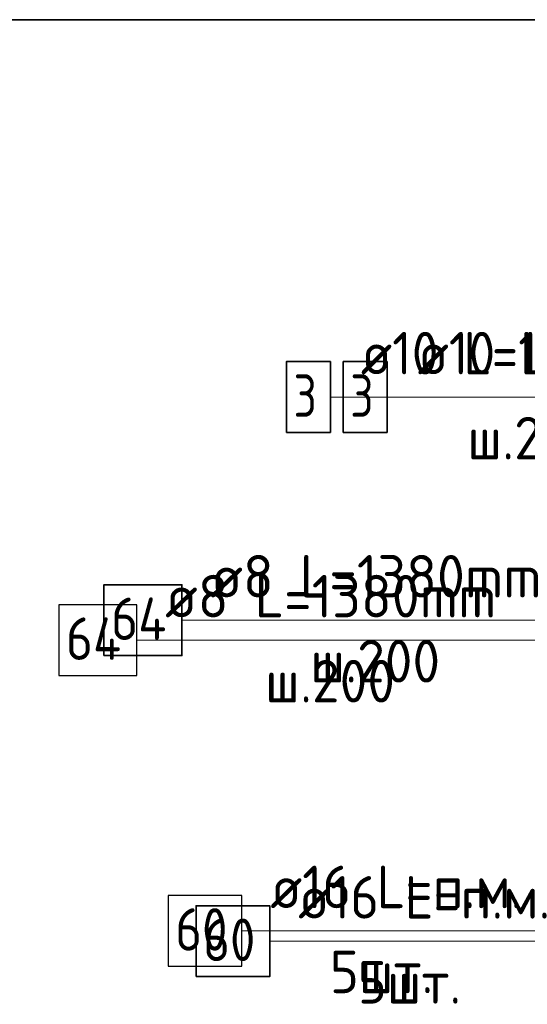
# Model space of a CAD drawing. Header units: metres. Extents: x -38 to 114, y -15 to 21.
# Tile 29 of 244: x 71.505 to 71.863, y 0.762 to 1.457. Entities that reach past the tile are written whole.
import ezdxf

# ---------------------------------------------------------------- set-up
doc = ezdxf.new("R2010")
doc.units = ezdxf.units.M
for name, color, linetype, lineweight in [('XR$4$Арм.стержн. Арматура края', 96, 'Continuous', 35), ('XR$4$Арм.стержн.горизонт. 1', 180, 'Continuous', 35), ('XR$6$Арм.стержн. Арматура края', 96, 'Continuous', 35), ('XR$6$Арм.стержн.горизонт. 1', 180, 'Continuous', 35)]:
    doc.layers.add(name, color=color, linetype=linetype, lineweight=lineweight)
doc.styles.add('ISOCPEUR', font='txt')

msp = doc.modelspace()

# ---------------------------------------------------------------- linework, layer by layer
at = {"color": 7, "linetype": 'Continuous', "lineweight": 35, "transparency": 33554687}
msp.add_line((79.53143, 1.45729), (70.28143, 1.45729), dxfattribs=at)
at = {"layer": 'XR$4$Арм.стержн. Арматура края', "color": 7, "linetype": 'Continuous', "lineweight": 13, "transparency": 33554687}
for p, q in [((71.72442, 1.19085), (72.07442, 1.19085)), ((71.6197, 1.03331), (71.9577, 1.03331))]:
    msp.add_line(p, q, dxfattribs=at)
at = {"layer": 'XR$4$Арм.стержн. Арматура края', "color": 7, "linetype": 'Continuous', "lineweight": 35, "transparency": 33554687}
for points in [[(71.69342, 1.16585), (71.72442, 1.16585), (71.72442, 1.21585), (71.69342, 1.21585), (71.69342, 1.16585)], [(71.5647, 1.00831), (71.6197, 1.00831), (71.6197, 1.05831), (71.5647, 1.05831), (71.5647, 1.00831)]]:
    msp.add_lwpolyline(points, dxfattribs=at)
at = {"layer": 'XR$4$Арм.стержн.горизонт. 1', "color": 7, "linetype": 'Continuous', "lineweight": 13, "transparency": 33554687}
msp.add_line((71.68169, 0.80661), (71.94769, 0.80661), dxfattribs=at)
at = {"layer": 'XR$4$Арм.стержн.горизонт. 1', "color": 7, "linetype": 'Continuous', "lineweight": 35, "transparency": 33554687}
msp.add_lwpolyline([(71.62969, 0.78161), (71.68169, 0.78161), (71.68169, 0.83161), (71.62969, 0.83161), (71.62969, 0.78161)], dxfattribs=at)
at = {"layer": 'XR$6$Арм.стержн. Арматура края', "color": 7, "linetype": 'Continuous', "lineweight": 13, "transparency": 33554687}
for p, q in [((71.76442, 1.19085), (72.07442, 1.19085)), ((71.58785, 1.01924), (71.88585, 1.01924))]:
    msp.add_line(p, q, dxfattribs=at)
at = {"layer": 'XR$6$Арм.стержн. Арматура края', "color": 7, "linetype": 'Continuous', "lineweight": 35, "transparency": 33554687}
msp.add_lwpolyline([(71.73342, 1.16585), (71.76442, 1.16585), (71.76442, 1.21585), (71.73342, 1.21585), (71.73342, 1.16585)], dxfattribs=at)
at = {"layer": 'XR$6$Арм.стержн. Арматура края', "color": 7, "linetype": 'Continuous', "lineweight": 25, "transparency": 33554687}
msp.add_lwpolyline([(71.53285, 0.99424), (71.58785, 0.99424), (71.58785, 1.04424), (71.53285, 1.04424), (71.53285, 0.99424)], dxfattribs=at)
at = {"layer": 'XR$6$Арм.стержн.горизонт. 1', "color": 7, "linetype": 'Continuous', "lineweight": 13, "transparency": 33554687}
msp.add_line((71.662, 0.81394), (71.888, 0.81394), dxfattribs=at)
at = {"layer": 'XR$6$Арм.стержн.горизонт. 1', "color": 7, "linetype": 'Continuous', "lineweight": 25, "transparency": 33554687}
msp.add_lwpolyline([(71.61, 0.78894), (71.662, 0.78894), (71.662, 0.83894), (71.61, 0.83894), (71.61, 0.78894)], dxfattribs=at)

# ---------------------------------------------------------------- texts
at = {"layer": 'XR$4$Арм.стержн. Арматура края', "color": 7, "linetype": 'Continuous', "lineweight": 25, "transparency": 33554687, "char_height": 0.03, "attachment_point": 7, "style": 'ISOCPEUR'}
for s, insert, width in [('\\W0.92;ø10 L=1135mm ', (71.74592, 1.20685), 0.2806692), ('\\W0.78;3', (71.69842, 1.17685), 0.0326407), ('\\W0.95;ш.200 ', (71.82092, 1.14685), 0.1311997), ('\\W0.96;ø8 L=1380mm ', (71.6397, 1.04931), 0.2722217), ('\\W0.88;64', (71.5697, 1.01931), 0.0581994), ('\\W0.95;ш.200 ', (71.7102, 0.98931), 0.1311995)]:
    msp.add_mtext(s, dxfattribs=dict(at, insert=insert, width=width))
at = {"layer": 'XR$4$Арм.стержн.горизонт. 1', "color": 7, "linetype": 'Continuous', "lineweight": 25, "transparency": 33554687, "char_height": 0.03, "attachment_point": 7, "style": 'ISOCPEUR'}
for s, insert, width in [('\\W0.94;ø16 L=п.м.', (71.70169, 0.82261), 0.1999832), ('\\W0.87;60', (71.63469, 0.79261), 0.0550812), ('\\W0.94;5шт. ', (71.74369, 0.76261), 0.1161286)]:
    msp.add_mtext(s, dxfattribs=dict(at, insert=insert, width=width))
at = {"layer": 'XR$6$Арм.стержн. Арматура края', "color": 7, "linetype": 'Continuous', "lineweight": 25, "transparency": 33554687, "char_height": 0.03, "attachment_point": 7, "style": 'ISOCPEUR'}
for s, insert, width in [('\\W0.92;ø10 L=1135mm ', (71.78592, 1.20685), 0.2806692), ('\\W0.78;3', (71.73842, 1.17685), 0.0326407), ('\\W0.88;64', (71.53785, 1.00524), 0.0581994)]:
    msp.add_mtext(s, dxfattribs=dict(at, insert=insert, width=width))
at = {"layer": 'XR$6$Арм.стержн. Арматура края', "color": 7, "linetype": 'Continuous', "lineweight": 18, "transparency": 33554687, "char_height": 0.03, "attachment_point": 7, "style": 'ISOCPEUR'}
for s, insert, width in [('\\W0.96;ø8 L=1380mm ', (71.60785, 1.03524), 0.2722217), ('\\W0.95;ш.200 ', (71.67835, 0.97524), 0.1311995)]:
    msp.add_mtext(s, dxfattribs=dict(at, insert=insert, width=width))
at = {"layer": 'XR$6$Арм.стержн.горизонт. 1', "color": 7, "linetype": 'Continuous', "lineweight": 25, "transparency": 33554687, "char_height": 0.03, "attachment_point": 7, "style": 'ISOCPEUR'}
for s, insert, width in [('\\W0.94;ø16 L=п.м.', (71.682, 0.82994), 0.199983), ('\\W0.87;60', (71.615, 0.79994), 0.0550812), ('\\W0.94;5шт. ', (71.724, 0.76994), 0.1161286)]:
    msp.add_mtext(s, dxfattribs=dict(at, insert=insert, width=width))

doc.saveas('drawing.dxf')
